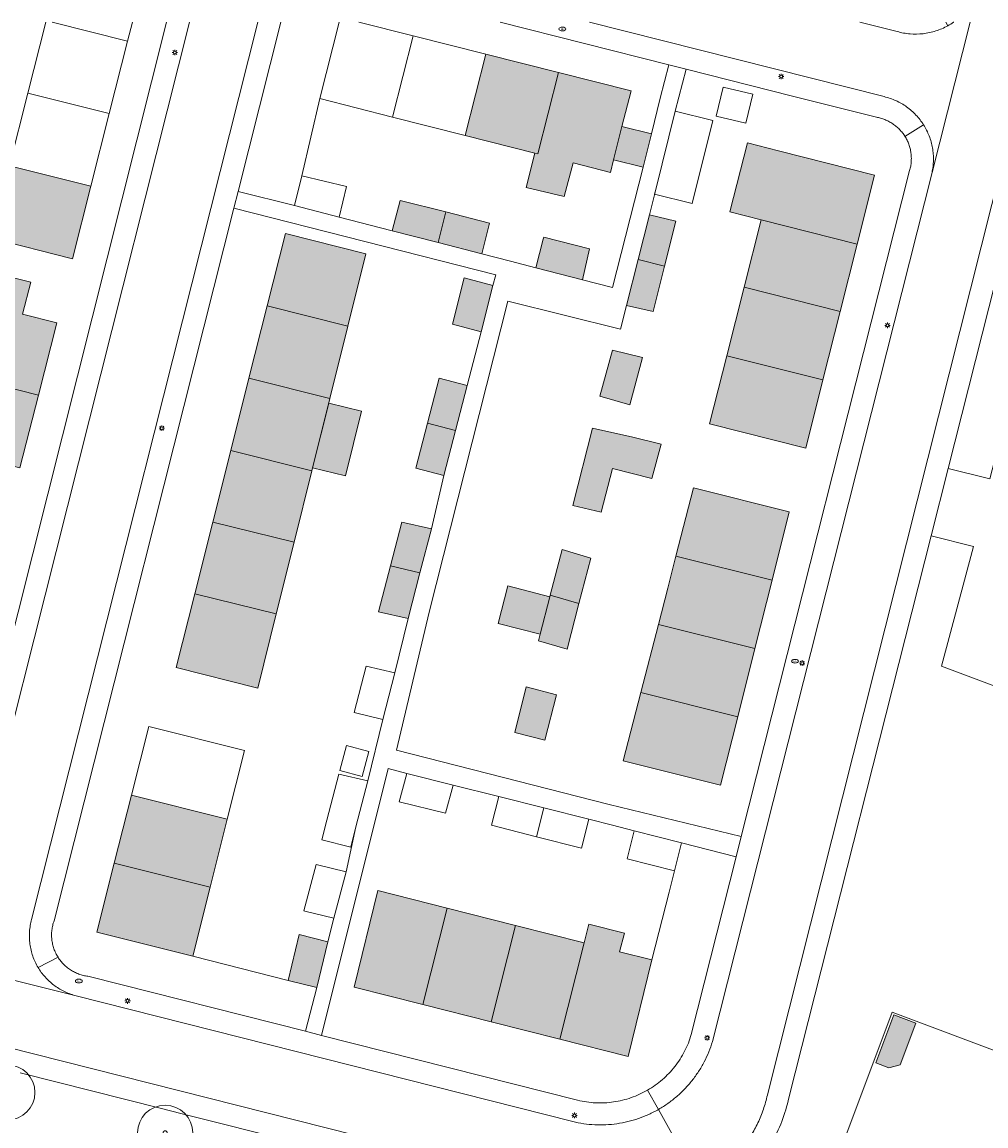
# Model space of a CAD drawing. Header units: metres. Extents: x 187482 to 189800, y 333582 to 335019.
# Tile 140 of 256: x 187863 to 187951, y 334916 to 335017. Entities that reach past the tile are written whole.
import ezdxf
from ezdxf.enums import TextEntityAlignment as Align

# ---------------------------------------------------------------- set-up
doc = ezdxf.new("R2010")
doc.units = ezdxf.units.M
doc.layers.get('0').update_dxf_attribs({"color": 252, "lineweight": 18})
for name, color, linetype, lineweight in [('B-WE-GR-BOOM-S', 252, 'Continuous', 18), ('B-WE-IE-MEUBILAIR-S', 252, 'Continuous', 18), ('B-WE-IE-TERREINAFSCHEIDING_KUNSTMATIG_MUUR-G', 252, 'IE-TERREINAFSCHEIDING_KUNSTMATIG-SO', 18), ('B-WE-OG-BEBOUWING-GV', 252, 'Continuous', 18), ('B-WE-OG-BEBOUWING_LUIFEL-GV', 252, 'Continuous', 18), ('B-WE-OG-TERREIN_ERF-GV', 252, 'Continuous', 18), ('B-WE-VH-GESLOTENVERHARDING_ASFALT-GV', 252, 'Continuous', 18), ('B-WE-VH-OPENVERHARDING_BETONSTRAATSTEEN-GV', 252, 'Continuous', 18), ('B-WE-VH-OPENVERHARDING_TEGEL-GV', 252, 'Continuous', 18)]:
    doc.layers.add(name, color=color, linetype=linetype, lineweight=lineweight)
doc.layers.add('B-WE-OG-BEBOUWING-V', color=7, linetype='Continuous', lineweight=18, true_color=0xf0f0f0)
doc.styles.add('NLCS-ISO', font='NLCS-ISO.ttf')
doc.linetypes.add('IE-TERREINAFSCHEIDING_KUNSTMATIG-SO', pattern='A,4,[82,NLCS.SHX,S=0.75,R=90,X=0,Y=0],4,-2', length=10)

# ---------------------------------------------------------------- blocks, each defined once
blk = doc.blocks.new('SIE-MEUBILAIR_PAAL_LICHTMAST-SO')
for points in [[(-0.62, 0), (-1, 0)], [(-0.71, 0.71), (-0.44, 0.44)], [(0, 1), (0, 0.62)], [(0.44, 0.44), (0.71, 0.71)], [(1, 0), (0.62, 0)], [(-0.71, -0.71), (-0.44, -0.44)], [(0, -0.62), (0, -1)], [(0.44, -0.44), (0.71, -0.71)]]:
    blk.add_lwpolyline(points)
blk.add_circle((0, 0), 0.5)
blk = doc.blocks.new('SIE-MEUBILAIR_PUT_BRANDKRAAN-SO')
blk.add_ellipse((0, 0), major_axis=(1.25, 0), ratio=0.54)
at = {"style": 'NLCS-ISO'}
blk.add_text('bk', height=0.75, dxfattribs=at).set_placement((0.03, 0), align=Align.MIDDLE_CENTER)
blk = doc.blocks.new('SGR-BOOM_GBKN-SO')
at = {"color": 0, "linetype": 'ByBlock', "lineweight": 18}
for radius in [2, 0.15]:
    blk.add_circle((0, 0), radius, dxfattribs=at)

msp = doc.modelspace()

# ---------------------------------------------------------------- hatches: boundary and pattern name
at = {"layer": 'B-WE-OG-BEBOUWING-V'}
h = msp.add_hatch(color=256, dxfattribs=at)
h.dxf.hatch_style = 1
h.paths.add_polyline_path([(187872.817, 335014.829), (187865.997, 335016.548)], flags=17)
h = msp.add_hatch(color=256, dxfattribs=at)
h.dxf.hatch_style = 1
h.paths.add_polyline_path([(187909.697, 335004.663), (187909.969, 335004.594), (187911.836, 335011.99), (187905.254, 335013.651), (187903.39, 335006.268)], flags=16)
h.paths.add_polyline_path([(187920.274, 335006.404), (187917.598, 335007.08), (187916.839, 335004.074), (187919.515, 335003.399)], flags=16)
h.paths.add_polyline_path([(187911.836, 335011.99), (187909.969, 335004.594), (187909.697, 335004.663), (187908.906, 335001.543), (187912.357, 335000.745), (187913.172, 335003.779), (187916.548, 335002.92), (187916.839, 335004.074), (187917.598, 335007.08), (187918.418, 335010.328)], flags=17)
h = msp.add_hatch(color=256, dxfattribs=at)
h.dxf.hatch_style = 1
h.paths.add_polyline_path([(187938.902, 334996.425), (187940.481, 335002.685), (187931.785, 335004.881), (187928.952, 335005.597), (187927.371, 334999.335), (187930.204, 334998.62)], flags=17)
h = msp.add_hatch(color=256, dxfattribs=at)
h.dxf.hatch_style = 1
h.paths.add_polyline_path([(187858.849, 334994.286), (187850.49, 334996.417), (187848.108, 334986.959), (187850.436, 334986.365), (187851.063, 334988.811), (187851.233, 334988.788), (187852.216, 334992.789), (187859, 334991.108), (187857.358, 334984.601), (187864.749, 334982.717), (187866.424, 334989.29), (187863.313, 334990.083), (187864.047, 334992.961)], flags=17)
h.paths.add_polyline_path([(187869.5, 335001.673), (187862.128, 335003.532), (187860.461, 334996.958), (187867.841, 334995.096)], flags=16)
h = msp.add_hatch(color=256, dxfattribs=at)
h.dxf.hatch_style = 1
h.paths.add_polyline_path([(187900.94, 334996.566), (187901.639, 334999.334), (187897.514, 335000.382), (187896.786, 334997.638)], flags=17)
h.paths.add_polyline_path([(187901.639, 334999.334), (187900.94, 334996.566), (187904.901, 334995.543), (187905.544, 334998.093), (187905.589, 334998.33)], flags=16)
h = msp.add_hatch(color=256, dxfattribs=at)
h.dxf.hatch_style = 1
h.paths.add_polyline_path([(187919.05, 334995.017), (187921.451, 334994.409), (187922.479, 334998.509), (187920.075, 334999.067)], flags=17)
h = msp.add_hatch(color=256, dxfattribs=at)
h.dxf.hatch_style = 1
h.paths.add_polyline_path([(187937.363, 334990.321), (187938.902, 334996.425), (187930.204, 334998.62), (187928.663, 334992.516)], flags=17)
h = msp.add_hatch(color=256, dxfattribs=at)
h.dxf.hatch_style = 1
h.paths.add_polyline_path([(187885.46, 334990.817), (187892.762, 334988.98), (187894.39, 334995.54), (187887.109, 334997.372)], flags=17)
h = msp.add_hatch(color=256, dxfattribs=at)
h.dxf.hatch_style = 1
h.paths.add_polyline_path([(187910.463, 334996.866), (187909.809, 334994.276), (187914.017, 334993.19), (187914.647, 334995.997), (187910.526, 334997.061)], flags=17)
h = msp.add_hatch(color=256, dxfattribs=at)
h.dxf.hatch_style = 1
h.paths.add_polyline_path([(187921.451, 334994.409), (187919.05, 334995.017), (187917.999, 334990.866), (187920.421, 334990.304)], flags=17)
h = msp.add_hatch(color=256, dxfattribs=at)
h.dxf.hatch_style = 1
h.paths.add_polyline_path([(187904.833, 334988.482), (187905.894, 334992.682), (187903.301, 334993.372), (187902.241, 334989.172)], flags=17)
h = msp.add_hatch(color=256, dxfattribs=at)
h.dxf.hatch_style = 1
h.paths.add_polyline_path([(187927.096, 334986.311), (187935.799, 334984.117), (187937.363, 334990.321), (187928.663, 334992.516)], flags=17)
h = msp.add_hatch(color=256, dxfattribs=at)
h.dxf.hatch_style = 1
h.paths.add_polyline_path([(187885.46, 334990.817), (187883.811, 334984.263), (187891.134, 334982.421), (187892.762, 334988.98)], flags=17)
h = msp.add_hatch(color=256, dxfattribs=at)
h.dxf.hatch_style = 1
h.paths.add_polyline_path([(187918.301, 334981.856), (187919.459, 334986.145), (187916.725, 334986.825), (187915.597, 334982.647)], flags=17)
h = msp.add_hatch(color=256, dxfattribs=at)
h.dxf.hatch_style = 1
h.paths.add_polyline_path([(187935.799, 334984.117), (187927.096, 334986.311), (187925.534, 334980.124), (187934.238, 334977.928)], flags=17)
h = msp.add_hatch(color=256, dxfattribs=at)
h.dxf.hatch_style = 1
h.paths.add_polyline_path([(187855.699, 334978.025), (187863.074, 334976.145), (187864.749, 334982.717), (187857.358, 334984.601)], flags=17)
h = msp.add_hatch(color=256, dxfattribs=at)
h.dxf.hatch_style = 1
h.paths.add_polyline_path([(187883.811, 334984.263), (187882.162, 334977.709), (187889.505, 334975.861), (187891.134, 334982.421)], flags=17)
h = msp.add_hatch(color=256, dxfattribs=at)
h.dxf.hatch_style = 1
h.paths.add_polyline_path([(187899.981, 334980.186), (187902.52, 334979.536), (187903.572, 334983.617), (187901.033, 334984.267)], flags=17)
h = msp.add_hatch(color=256, dxfattribs=at)
h.dxf.hatch_style = 1
h.paths.add_polyline_path([(187889.578, 334976.156), (187892.557, 334975.417), (187894.012, 334981.277), (187891.034, 334982.017)], flags=17)
h = msp.add_hatch(color=256, dxfattribs=at)
h.dxf.hatch_style = 1
h.paths.add_polyline_path([(187902.52, 334979.536), (187899.981, 334980.186), (187898.929, 334976.104), (187901.468, 334975.454)], flags=17)
h = msp.add_hatch(color=256, dxfattribs=at)
h.dxf.hatch_style = 1
h.paths.add_polyline_path([(187914.925, 334979.743), (187913.159, 334972.728), (187915.708, 334972.133), (187916.749, 334976.094), (187920.307, 334975.169), (187921.143, 334978.294), (187918.578, 334978.931)], flags=17)
h = msp.add_hatch(color=256, dxfattribs=at)
h.dxf.hatch_style = 1
h.paths.add_polyline_path([(187880.531, 334971.221), (187887.902, 334969.403), (187889.505, 334975.861), (187882.162, 334977.709)], flags=17)
h = msp.add_hatch(color=256, dxfattribs=at)
h.dxf.hatch_style = 1
h.paths.add_polyline_path([(187922.482, 334968.14), (187931.191, 334965.954), (187932.745, 334972.146), (187924.07, 334974.323)], flags=17)
h = msp.add_hatch(color=256, dxfattribs=at)
h.dxf.hatch_style = 1
h.paths.add_polyline_path([(187887.902, 334969.403), (187880.531, 334971.221), (187878.897, 334964.728), (187886.289, 334962.904)], flags=17)
h.paths.add_polyline_path([(187886.289, 334962.904), (187878.897, 334964.728), (187877.216, 334958.047), (187884.621, 334956.184)], flags=16)
h = msp.add_hatch(color=256, dxfattribs=at)
h.dxf.hatch_style = 1
h.paths.add_polyline_path([(187900.337, 334970.606), (187897.658, 334971.221), (187896.629, 334967.275), (187899.298, 334966.624)], flags=17)
h = msp.add_hatch(color=256, dxfattribs=at)
h.dxf.hatch_style = 1
h.paths.add_polyline_path([(187911.103, 334964.608), (187913.704, 334963.838), (187914.772, 334967.971), (187912.171, 334968.741)], flags=17)
h = msp.add_hatch(color=256, dxfattribs=at)
h.dxf.hatch_style = 1
h.paths.add_polyline_path([(187931.191, 334965.954), (187922.482, 334968.14), (187921.736, 334965.233), (187920.894, 334961.956), (187929.638, 334959.763)], flags=17)
h.paths.add_polyline_path([(187929.638, 334959.763), (187920.894, 334961.956), (187919.307, 334955.774), (187928.084, 334953.571)], flags=16)
h = msp.add_hatch(color=256, dxfattribs=at)
h.dxf.hatch_style = 1
h.paths.add_polyline_path([(187896.629, 334967.275), (187895.541, 334963.105), (187898.22, 334962.49), (187899.298, 334966.624)], flags=17)
h = msp.add_hatch(color=256, dxfattribs=at)
h.dxf.hatch_style = 1
h.paths.add_polyline_path([(187910.186, 334961.058), (187911.063, 334964.453), (187907.265, 334965.435), (187906.388, 334962.04)], flags=16)
h.paths.add_polyline_path([(187913.704, 334963.838), (187911.103, 334964.608), (187911.063, 334964.453), (187910.186, 334961.058), (187910.035, 334960.474), (187912.636, 334959.704)], flags=17)
h = msp.add_hatch(color=256, dxfattribs=at)
h.dxf.hatch_style = 1
h.paths.add_polyline_path([(187929.638, 334959.763), (187920.894, 334961.956), (187919.307, 334955.774), (187928.084, 334953.571)], flags=16)
h.paths.add_polyline_path([(187928.084, 334953.571), (187919.307, 334955.774), (187917.719, 334949.591), (187926.531, 334947.38)], flags=17)
h = msp.add_hatch(color=256, dxfattribs=at)
h.dxf.hatch_style = 1
h.paths.add_polyline_path([(187908.931, 334956.282), (187907.883, 334952.168), (187910.615, 334951.452), (187911.663, 334955.566)], flags=17)
h = msp.add_hatch(color=256, dxfattribs=at)
h.dxf.hatch_style = 1
h.paths.add_polyline_path([(187873.167, 334946.488), (187871.612, 334940.322), (187880.299, 334938.132), (187881.848, 334944.299)], flags=16)
h.paths.add_polyline_path([(187871.612, 334940.322), (187870.034, 334934.065), (187878.727, 334931.881), (187880.299, 334938.132)], flags=17)
h = msp.add_hatch(color=256, dxfattribs=at)
h.dxf.hatch_style = 1
h.paths.add_polyline_path([(187889.957, 334929.05), (187890.947, 334933.187), (187888.351, 334933.833), (187887.355, 334929.673)], flags=16)
h.paths.add_polyline_path([(187799.368, 334911.208), (187799.903, 334913.383), (187792.133, 334915.295), (187791.598, 334913.119)], flags=16)
h.paths.add_polyline_path([(187864.233, 334913.383), (187864.354, 334914.808), (187863.094, 334914.915), (187861.797, 334915.025), (187860.059, 334915.172), (187858.731, 334915.284), (187857.018, 334915.429), (187855.698, 334915.541), (187851.678, 334915.882), (187852.125, 334917.558), (187852.967, 334917.353), (187853.039, 334917.637), (187820.283, 334925.885), (187820.284, 334925.359), (187820.295, 334919.902), (187821.745, 334919.599), (187821.429, 334918.383), (187824.783, 334917.577), (187824.207, 334915.291), (187837.468, 334911.992), (187840.438, 334911.012), (187843.72, 334909.606), (187846.395, 334908.003), (187846.149, 334907.053), (187846.397, 334906.977), (187846.612, 334907.846), (187849.415, 334907.145), (187847.802, 334900.919), (187808.291, 334904.252), (187814.059, 334926.958), (187814.176, 334927.42), (187804.886, 334929.779), (187803.825, 334930.048), (187783.7, 334935.159), (187781.218, 334925.387), (187779.533, 334918.75), (187800.057, 334913.538), (187795.439, 334894.928), (187795.063, 334893.413), (187795.347, 334893.333), (187795.926, 334895.665), (187803.831, 334893.689), (187803.825, 334893.375), (187804.073, 334893.313), (187804.127, 334893.48), (187808.02, 334892.519), (187808.49, 334894.366), (187809.037, 334894.216), (187809.106, 334894.491), (187820.931, 334891.449), (187820.879, 334891.229), (187821.284, 334891.132), (187821.69, 334893.397), (187829.678, 334891.49), (187829.594, 334891.202), (187829.863, 334891.139), (187830.385, 334893.187), (187834.865, 334892.036), (187834.927, 334892.307), (187846.713, 334889.266), (187846.696, 334889.106), (187846.956, 334889.028), (187847.48, 334891.17), (187855.509, 334889.338), (187855.364, 334889.037), (187855.689, 334888.943), (187856.178, 334890.959), (187858.583, 334890.393), (187856.529, 334881.716), (187852.923, 334882.57), (187852.992, 334882.677), (187845.531, 334884.566), (187843.655, 334877.108), (187843.941, 334877.016), (187844.015, 334877.224), (187850.691, 334875.536), (187850.273, 334873.731), (187850.58, 334873.642), (187850.638, 334873.849), (187864.524, 334870.323), (187864.466, 334870.138), (187864.799, 334870.087), (187864.835, 334870.392), (187867.758, 334869.665), (187867.65, 334869.333), (187867.973, 334869.262), (187868.043, 334869.454), (187874.846, 334867.75), (187874.772, 334867.566), (187875.126, 334867.447), (187875.538, 334869.159), (187882.374, 334867.571), (187882.247, 334867.338), (187882.594, 334867.265), (187884.412, 334874.723), (187881.793, 334875.38), (187881, 334875.579), (187882.082, 334879.892), (187878.375, 334880.822), (187877.294, 334876.508), (187858.285, 334881.276), (187860.461, 334889.888), (187860.611, 334890.49), (187876.811, 334886.444), (187877.111, 334887.645), (187885.007, 334885.884), (187885.299, 334885.813), (187888.476, 334885.041), (187888.087, 334881.301), (187897.506, 334880.322), (187900.125, 334905.519), (187900.205, 334906.293), (187899.936, 334906.327), (187899.867, 334905.76), (187891.842, 334906.594), (187891.443, 334906.635), (187887.732, 334907.021), (187887.909, 334908.78), (187887.635, 334908.766), (187887.598, 334908.385), (187886.539, 334897.517), (187869.097, 334899.042), (187870.158, 334911.117), (187864.087, 334911.651)], flags=17)
h.paths.add_polyline_path([(187899.55, 334927.515), (187901.762, 334936.247), (187895.498, 334937.834), (187893.347, 334929.087)], flags=16)
h.paths.add_polyline_path([(187899.55, 334927.515), (187905.753, 334925.943), (187907.965, 334934.675), (187901.762, 334936.247)], flags=16)
h = msp.add_hatch(color=256, dxfattribs=at)
h.dxf.hatch_style = 1
h.paths.add_polyline_path([(187911.956, 334924.372), (187918.159, 334922.8), (187920.31, 334931.547), (187917.386, 334932.288), (187917.811, 334933.965), (187914.593, 334934.78), (187914.168, 334933.103)], flags=17)
h.paths.add_polyline_path([(187905.753, 334925.943), (187911.956, 334924.372), (187914.168, 334933.103), (187907.965, 334934.675)], flags=16)
h = msp.add_hatch(color=256, dxfattribs=at)
h.dxf.hatch_style = 1
h.paths.add_polyline_path([(187940.585, 334922.206), (187941.77, 334921.76), (187942.783, 334922.019), (187944.215, 334925.819), (187942.229, 334926.567)], flags=17)

# ---------------------------------------------------------------- linework, layer by layer
at = {"layer": 'B-WE-IE-TERREINAFSCHEIDING_KUNSTMATIG_MUUR-G', "ltscale": 0.2, "flags": 128}
for points in [[(187890.219, 335009.619), (187888.592, 335002.605)], [(187921.861, 334937.683), (187922.346, 334939.603)], [(187921.861, 334937.683), (187920.31, 334931.547)], [(187887.355, 334929.673), (187878.727, 334931.881)]]:
    msp.add_lwpolyline(points, dxfattribs=at)
at = {"layer": 'B-WE-OG-BEBOUWING-GV', "flags": 128}
for points in [[(187865.428, 335016.548), (187863.795, 335010.108), (187871.159, 335008.251), (187872.817, 335014.829)], [(187865.997, 335016.548), (187872.817, 335014.829)], [(187891.983, 335016.548), (187890.219, 335009.619), (187896.812, 335007.942), (187898.672, 335015.313)]]:
    msp.add_lwpolyline(points, dxfattribs=at)
at = {"layer": 'B-WE-OG-BEBOUWING-GV'}
for points in [[(187872.817, 335014.829), (187865.997, 335016.548)], [(187872.817, 335014.829), (187873.251, 335016.548)], [(187898.672, 335015.313), (187893.778, 335016.548)]]:
    msp.add_lwpolyline(points, dxfattribs=at)
at = {"layer": 'B-WE-OG-BEBOUWING-GV', "flags": 128}
for points in [[(187903.39, 335006.268), (187905.254, 335013.651), (187898.672, 335015.313), (187896.812, 335007.942)], [(187909.697, 335004.663), (187909.969, 335004.594), (187911.836, 335011.99), (187905.254, 335013.651), (187903.39, 335006.268)], [(187911.836, 335011.99), (187909.969, 335004.594), (187909.697, 335004.663), (187908.906, 335001.543), (187912.357, 335000.745), (187913.172, 335003.779), (187916.548, 335002.92), (187916.839, 335004.074), (187917.598, 335007.08), (187918.418, 335010.328)], [(187862.128, 335003.532), (187869.5, 335001.673), (187871.159, 335008.251), (187863.795, 335010.108)], [(187926.128, 335008.011), (187928.827, 335007.372), (187929.451, 335010.007), (187926.752, 335010.646)], [(187922.421, 335008.475), (187920.662, 335001.385), (187920.557, 335000.962), (187923.965, 335000.117), (187925.829, 335007.63)], [(187920.274, 335006.404), (187917.598, 335007.08), (187916.839, 335004.074), (187919.515, 335003.399)], [(187938.902, 334996.425), (187940.481, 335002.685), (187931.785, 335004.881), (187928.952, 335005.597), (187927.371, 334999.335), (187930.204, 334998.62)], [(187869.5, 335001.673), (187862.128, 335003.532), (187860.461, 334996.958), (187867.841, 334995.096)], [(187891.972, 334998.867), (187892.649, 335001.643), (187888.592, 335002.605), (187887.935, 334999.909)], [(187900.94, 334996.566), (187901.639, 334999.334), (187897.514, 335000.382), (187896.786, 334997.638)], [(187901.639, 334999.334), (187900.94, 334996.566), (187904.901, 334995.543), (187905.544, 334998.093), (187905.589, 334998.33)], [(187919.05, 334995.017), (187921.451, 334994.409), (187922.479, 334998.509), (187920.075, 334999.067)], [(187937.363, 334990.321), (187938.902, 334996.425), (187930.204, 334998.62), (187928.663, 334992.516)], [(187885.46, 334990.817), (187892.762, 334988.98), (187894.39, 334995.54), (187887.109, 334997.372)], [(187910.463, 334996.866), (187909.809, 334994.276), (187914.017, 334993.19), (187914.647, 334995.997), (187910.526, 334997.061)], [(187858.849, 334994.286), (187850.49, 334996.417), (187848.108, 334986.959), (187850.436, 334986.365), (187851.063, 334988.811), (187851.233, 334988.788), (187852.216, 334992.789), (187859, 334991.108), (187857.358, 334984.601), (187864.749, 334982.717), (187866.424, 334989.29), (187863.313, 334990.083), (187864.047, 334992.961)], [(187921.451, 334994.409), (187919.05, 334995.017), (187917.999, 334990.866), (187920.421, 334990.304)], [(187904.833, 334988.482), (187905.894, 334992.682), (187903.301, 334993.372), (187902.241, 334989.172)], [(187927.096, 334986.311), (187935.799, 334984.117), (187937.363, 334990.321), (187928.663, 334992.516)], [(187885.46, 334990.817), (187883.811, 334984.263), (187891.134, 334982.421), (187892.762, 334988.98)], [(187918.301, 334981.856), (187919.459, 334986.145), (187916.725, 334986.825), (187915.597, 334982.647)], [(187935.799, 334984.117), (187927.096, 334986.311), (187925.534, 334980.124), (187934.238, 334977.928)], [(187855.699, 334978.025), (187863.074, 334976.145), (187864.749, 334982.717), (187857.358, 334984.601)], [(187883.811, 334984.263), (187882.162, 334977.709), (187889.505, 334975.861), (187891.134, 334982.421)], [(187899.981, 334980.186), (187902.52, 334979.536), (187903.572, 334983.617), (187901.033, 334984.267)], [(187902.52, 334979.536), (187899.981, 334980.186), (187898.929, 334976.104), (187901.468, 334975.454)], [(187914.925, 334979.743), (187913.159, 334972.728), (187915.708, 334972.133), (187916.749, 334976.094), (187920.307, 334975.169), (187921.143, 334978.294), (187918.578, 334978.931)], [(187880.531, 334971.221), (187887.902, 334969.403), (187889.505, 334975.861), (187882.162, 334977.709)], [(187922.482, 334968.14), (187931.191, 334965.954), (187932.745, 334972.146), (187924.07, 334974.323)], [(187887.902, 334969.403), (187880.531, 334971.221), (187878.897, 334964.728), (187886.289, 334962.904)], [(187900.337, 334970.606), (187897.658, 334971.221), (187896.629, 334967.275), (187899.298, 334966.624)], [(187911.103, 334964.608), (187913.704, 334963.838), (187914.772, 334967.971), (187912.171, 334968.741)], [(187931.191, 334965.954), (187922.482, 334968.14), (187921.736, 334965.233), (187920.894, 334961.956), (187929.638, 334959.763)], [(187896.629, 334967.275), (187895.541, 334963.105), (187898.22, 334962.49), (187899.298, 334966.624)], [(187910.186, 334961.058), (187911.063, 334964.453), (187907.265, 334965.435), (187906.388, 334962.04)], [(187886.289, 334962.904), (187878.897, 334964.728), (187877.216, 334958.047), (187884.621, 334956.184)], [(187913.704, 334963.838), (187911.103, 334964.608), (187911.063, 334964.453), (187910.186, 334961.058), (187910.035, 334960.474), (187912.636, 334959.704)], [(187929.638, 334959.763), (187920.894, 334961.956), (187919.307, 334955.774), (187928.084, 334953.571)], [(187897.023, 334957.55), (187894.421, 334958.18), (187893.339, 334953.959), (187895.942, 334953.329)], [(187908.931, 334956.282), (187907.883, 334952.168), (187910.615, 334951.452), (187911.663, 334955.566)], [(187928.084, 334953.571), (187919.307, 334955.774), (187917.719, 334949.591), (187926.531, 334947.38)], [(187881.848, 334944.299), (187883.409, 334950.511), (187874.733, 334952.7), (187873.167, 334946.488)], [(187894.667, 334950.44), (187892.654, 334950.981), (187892.053, 334948.717), (187894.066, 334948.176)], [(187893.506, 334943.596), (187894.591, 334947.788), (187891.945, 334948.394), (187890.859, 334944.201), (187890.401, 334942.433), (187893.029, 334941.753)], [(187898.122, 334948.452), (187897.409, 334945.874), (187901.605, 334944.832), (187902.312, 334947.393)], [(187873.167, 334946.488), (187871.612, 334940.322), (187880.299, 334938.132), (187881.848, 334944.299)], [(187909.85, 334942.713), (187910.519, 334945.319), (187906.448, 334946.348), (187905.783, 334943.761)], [(187910.519, 334945.319), (187909.85, 334942.713), (187913.916, 334941.664), (187914.591, 334944.29)], [(187923.001, 334942.143), (187918.713, 334943.238), (187918.06, 334940.709), (187922.346, 334939.603)], [(187871.612, 334940.322), (187870.034, 334934.065), (187878.727, 334931.881), (187880.299, 334938.132)], [(187891.487, 334935.341), (187892.607, 334939.527), (187889.894, 334940.181), (187888.773, 334935.996), (187888.886, 334935.969)], [(187899.55, 334927.515), (187901.762, 334936.247), (187895.498, 334937.834), (187893.347, 334929.087)], [(187899.55, 334927.515), (187905.753, 334925.943), (187907.965, 334934.675), (187901.762, 334936.247)], [(187911.956, 334924.372), (187918.159, 334922.8), (187920.31, 334931.547), (187917.386, 334932.288), (187917.811, 334933.965), (187914.593, 334934.78), (187914.168, 334933.103)], [(187889.957, 334929.05), (187890.947, 334933.187), (187888.351, 334933.833), (187887.355, 334929.673)], [(187905.753, 334925.943), (187911.956, 334924.372), (187914.168, 334933.103), (187907.965, 334934.675)], [(187940.585, 334922.206), (187941.77, 334921.76), (187942.783, 334922.019), (187944.215, 334925.819), (187942.229, 334926.567)]]:
    msp.add_lwpolyline(points, close=True, dxfattribs=at)
at = {"layer": 'B-WE-OG-BEBOUWING_LUIFEL-GV', "flags": 128}
msp.add_lwpolyline([(187889.578, 334976.156), (187892.557, 334975.417), (187894.012, 334981.277), (187891.034, 334982.017)], close=True, dxfattribs=at)
at = {"layer": 'B-WE-OG-TERREIN_ERF-GV'}
for points in [[(187869.5, 335001.673), (187867.841, 334995.096), (187860.461, 334996.958), (187862.128, 335003.532), (187863.795, 335010.108), (187865.428, 335016.548)], [(187886.69, 335016.548), (187882.822, 335001.204), (187887.935, 334999.909), (187888.592, 335002.605), (187892.649, 335001.643), (187891.972, 334998.867), (187896.786, 334997.638), (187897.514, 335000.382), (187901.639, 334999.334), (187905.589, 334998.33), (187905.544, 334998.093), (187904.901, 334995.543), (187907.514, 334994.868), (187909.809, 334994.276), (187910.463, 334996.866), (187910.526, 334997.061), (187914.647, 334995.997), (187914.017, 334993.19), (187916.738, 334992.487), (187919.515, 335003.399), (187916.839, 335004.074), (187916.548, 335002.92), (187913.172, 335003.779), (187912.357, 335000.745), (187908.906, 335001.543), (187909.697, 335004.663), (187903.39, 335006.268), (187896.812, 335007.942), (187890.219, 335009.619), (187891.983, 335016.548)]]:
    msp.add_lwpolyline(points, dxfattribs=at)
at = {"layer": 'B-WE-OG-TERREIN_ERF-GV', "flags": 128}
for points in [[(187861.535, 334957.649), (187876.358, 335016.548)], [(187873.251, 335016.548), (187872.817, 335014.829), (187871.159, 335008.251), (187869.5, 335001.673)], [(187893.778, 335016.548), (187898.672, 335015.313), (187905.254, 335013.651), (187911.836, 335011.99), (187918.418, 335010.328), (187917.598, 335007.08), (187920.274, 335006.404), (187921.065, 335009.66), (187921.827, 335012.684), (187906.556, 335016.548)], [(187940.635, 335007.923), (187933.039, 335009.845), (187923.421, 335012.279), (187922.421, 335008.475), (187925.829, 335007.63), (187923.965, 335000.117), (187920.557, 335000.962), (187920.662, 335001.385), (187920.075, 334999.067), (187922.479, 334998.509), (187921.451, 334994.409), (187920.421, 334990.304), (187917.999, 334990.866), (187917.452, 334988.707), (187907.271, 334991.262), (187900.127, 334963.052), (187897.172, 334950.545), (187916.429, 334945.624), (187928.406, 334942.729), (187943.652, 335003.099)], [(187900.337, 334970.606), (187901.468, 334975.454), (187898.929, 334976.104), (187899.981, 334980.186), (187901.033, 334984.267), (187903.572, 334983.617), (187904.833, 334988.482), (187902.241, 334989.172), (187903.301, 334993.372), (187905.894, 334992.682), (187906.177, 334993.63), (187882.439, 334999.683), (187866.159, 334935.085)], [(187858.849, 334994.286), (187864.047, 334992.961), (187863.313, 334990.083), (187866.424, 334989.29), (187864.749, 334982.717), (187863.074, 334976.145)], [(187869.335, 334930.046), (187888.919, 334925.078), (187889.957, 334929.05), (187887.355, 334929.673), (187888.351, 334933.833), (187890.947, 334933.187), (187891.487, 334935.341), (187888.886, 334935.969), (187888.773, 334935.996), (187889.894, 334940.181), (187892.607, 334939.527), (187893.506, 334943.596), (187893.029, 334941.753), (187890.401, 334942.433), (187890.859, 334944.201), (187891.945, 334948.394), (187894.591, 334947.788), (187895.942, 334953.329), (187893.339, 334953.959), (187894.421, 334958.18), (187897.023, 334957.55), (187898.22, 334962.49), (187895.541, 334963.105), (187896.629, 334967.275), (187897.658, 334971.221), (187900.337, 334970.606)], [(187997.417, 334957.479), (187991.51, 334941.943), (187989.245, 334942.779), (187989.468, 334943.195), (187991.221, 334942.54), (187995.568, 334954.6), (187995.048, 334954.69), (187990.784, 334943.373), (187964.411, 334953.191), (187966.522, 334958.758), (187962.419, 334960.187), (187959.827, 334953.19), (187946.539, 334958.177), (187949.446, 334969.005), (187945.596, 334969.979), (187932.71, 334919.049)], [(187923.874, 334924.783), (187927.94, 334940.882), (187923.001, 334942.143), (187922.346, 334939.603), (187918.06, 334940.709), (187918.713, 334943.238), (187916.739, 334943.742), (187914.591, 334944.29), (187913.916, 334941.664), (187909.85, 334942.713), (187905.783, 334943.761), (187906.448, 334946.348), (187902.312, 334947.393), (187901.605, 334944.832), (187897.409, 334945.874), (187898.122, 334948.452), (187896.427, 334948.88), (187890.385, 334924.706), (187913.578, 334918.823)], [(187936.772, 334912.706), (187942.082, 334926.797), (187976.338, 334913.928)], [(187840.031, 334870.752), (187873.728, 334861.464), (187892.387, 334856.759), (187896.69, 334855.754), (187897.02, 334855.814), (187899.6, 334856.416), (187899.924, 334856.504), (187905.895, 334859.91), (187908.054, 334879.08), (187910.133, 334900.936), (187905.849, 334904.85), (187905.122, 334904.935), (187906.153, 334910.422), (187900.633, 334911.818), (187892.72, 334913.82), (187888.114, 334914.985), (187877.653, 334917.631), (187875.881, 334918.079), (187863.075, 334921.314)]]:
    msp.add_lwpolyline(points, dxfattribs=at)
for points in [[(187926.128, 335008.011), (187926.752, 335010.646), (187929.451, 335010.007), (187928.827, 335007.372)], [(187938.902, 334996.425), (187937.363, 334990.321), (187935.799, 334984.117), (187934.238, 334977.928), (187925.534, 334980.124), (187927.096, 334986.311), (187928.663, 334992.516), (187930.204, 334998.62), (187927.371, 334999.335), (187928.952, 335005.597), (187931.785, 335004.881), (187940.481, 335002.685)], [(187957.012, 334998.747), (187957.119, 334999.371), (187953.294, 335000.429), (187947.142, 334976.09), (187950.91, 334975.159)], [(187885.46, 334990.817), (187887.109, 334997.372), (187894.39, 334995.54), (187892.762, 334988.98), (187891.134, 334982.421), (187889.505, 334975.861), (187887.902, 334969.403), (187886.289, 334962.904), (187884.621, 334956.184), (187877.216, 334958.047), (187878.897, 334964.728), (187880.531, 334971.221), (187882.162, 334977.709), (187883.811, 334984.263)], [(187915.597, 334982.647), (187916.725, 334986.825), (187919.459, 334986.145), (187918.301, 334981.856)], [(187918.578, 334978.931), (187921.143, 334978.294), (187920.307, 334975.169), (187916.749, 334976.094), (187915.708, 334972.133), (187913.159, 334972.728), (187914.925, 334979.743)], [(187928.084, 334953.571), (187926.531, 334947.38), (187917.719, 334949.591), (187919.307, 334955.774), (187920.894, 334961.956), (187921.736, 334965.233), (187922.482, 334968.14), (187924.07, 334974.323), (187932.745, 334972.146), (187931.191, 334965.954), (187929.638, 334959.763)], [(187911.103, 334964.608), (187912.171, 334968.741), (187914.772, 334967.971), (187913.704, 334963.838), (187912.636, 334959.704), (187910.035, 334960.474), (187910.186, 334961.058), (187906.388, 334962.04), (187907.265, 334965.435), (187911.063, 334964.453)], [(187910.615, 334951.452), (187907.883, 334952.168), (187908.931, 334956.282), (187911.663, 334955.566)], [(187881.848, 334944.299), (187880.299, 334938.132), (187878.727, 334931.881), (187870.034, 334934.065), (187871.612, 334940.322), (187873.167, 334946.488), (187874.733, 334952.7), (187883.409, 334950.511)], [(187892.053, 334948.717), (187892.654, 334950.981), (187894.667, 334950.44), (187894.066, 334948.176)], [(187899.55, 334927.515), (187893.347, 334929.087), (187895.498, 334937.834), (187901.762, 334936.247), (187907.965, 334934.675), (187914.168, 334933.103), (187914.593, 334934.78), (187917.811, 334933.965), (187917.386, 334932.288), (187920.31, 334931.547), (187918.159, 334922.8), (187911.956, 334924.372), (187905.753, 334925.943)], [(187983.559, 334901.214), (187984.493, 334900.198), (187985.035, 334899.608), (187986.642, 334903.934), (187983.883, 334906.923), (187980.166, 334910.95), (187980.667, 334912.32), (187976.338, 334913.928), (187942.082, 334926.797), (187936.772, 334912.706), (187948.803, 334900.967), (187950.957, 334903.04), (187955.251, 334907.414), (187957.876, 334914.257), (187976.788, 334907.254), (187974.501, 334900.898), (187974.03, 334901.067), (187972.912, 334898.05), (187974.751, 334896.131), (187978.632, 334906.577), (187982.34, 334902.541)], [(187940.585, 334922.206), (187942.229, 334926.567), (187944.215, 334925.819), (187942.783, 334922.019), (187941.77, 334921.76)]]:
    msp.add_lwpolyline(points, close=True, dxfattribs=at)
at = {"layer": 'B-WE-OG-TERREIN_ERF-GV'}
for points in [[(187941.026, 335007.835, 0.0259861), (187940.635, 335007.923)], [(187941.407, 335007.706, 0.0235844), (187941.026, 335007.835)], [(187941.771, 335007.538, 0.0268293), (187941.407, 335007.706)], [(187942.116, 335007.333, 0.0256442), (187941.771, 335007.538)], [(187942.437, 335007.092, 0.0254096), (187942.116, 335007.333)], [(187942.731, 335006.819, 0.0229615), (187942.437, 335007.092)], [(187942.995, 335006.517, 0.0248602), (187942.731, 335006.819)], [(187943.225, 335006.188, 0.0234702), (187942.995, 335006.517)], [(187943.42, 335005.837, 0.025641), (187943.225, 335006.188)], [(187943.576, 335005.467, 0.0268178), (187943.42, 335005.837)], [(187943.693, 335005.083, 0.0291167), (187943.576, 335005.467)], [(187943.769, 335004.689, 0.0254143), (187943.693, 335005.083)], [(187943.744, 335003.49, 0.0278253), (187943.795, 335003.888)], [(187943.803, 335004.289, 0.0252428), (187943.769, 335004.689)], [(187943.795, 335003.888, 0.0249776), (187943.803, 335004.289)], [(187943.652, 335003.099, 0.0259445), (187943.744, 335003.49)], [(187866.159, 334935.085, 0.0288241), (187866.037, 334934.674)], [(187865.962, 334934.252, 0.0305473), (187865.935, 334933.824)], [(187865.935, 334933.824, 0.0279636), (187865.957, 334933.396)], [(187866.037, 334934.674, 0.030679), (187865.962, 334934.252)], [(187865.957, 334933.396, 0.0302769), (187866.028, 334932.973)], [(187866.028, 334932.973, 0.0282034), (187866.146, 334932.561)], [(187866.146, 334932.561, 0.0273087), (187866.309, 334932.165)], [(187866.309, 334932.165, 0.0260484), (187866.517, 334931.79)], [(187866.517, 334931.79, 0.0303697), (187866.766, 334931.441)], [(187866.766, 334931.441, 0.0248097), (187867.052, 334931.122)], [(187867.052, 334931.122, 0.0248017), (187867.373, 334930.838)], [(187867.373, 334930.838, 0.0297583), (187867.725, 334930.592)], [(187867.725, 334930.592, 0.0272362), (187868.101, 334930.388)], [(187868.101, 334930.388, 0.0272454), (187868.499, 334930.227)], [(187868.499, 334930.227, 0.0301042), (187868.912, 334930.113)], [(187868.912, 334930.113, 0.0310767), (187869.335, 334930.046)], [(187923.607, 334924.007, 0.0242715), (187923.874, 334924.783)], [(187923.267, 334923.26, 0.0234944), (187923.607, 334924.007)], [(187922.858, 334922.549, 0.0234363), (187923.267, 334923.26)], [(187921.847, 334921.259, 0.0251198), (187922.383, 334921.88)], [(187922.383, 334921.88, 0.0246559), (187922.858, 334922.549)], [(187921.254, 334920.692, 0.0224025), (187921.847, 334921.259)], [(187919.92, 334919.74, 0.0229934), (187920.61, 334920.184)], [(187920.61, 334920.184, 0.0224614), (187921.254, 334920.692)], [(187913.578, 334918.823, 0.0236529), (187914.384, 334918.668)], [(187916.837, 334918.67, 0.0248438), (187917.643, 334918.826)], [(187917.643, 334918.826, 0.0251043), (187918.43, 334919.058)], [(187918.43, 334919.058, 0.0246881), (187919.191, 334919.363)], [(187919.191, 334919.363, 0.0234363), (187919.92, 334919.74)], [(187932.71, 334919.049, -0.0392837), (187932.076, 334916.91)], [(187914.384, 334918.668, 0.0233081), (187915.2, 334918.591)], [(187915.2, 334918.591, 0.0243606), (187916.021, 334918.591)], [(187916.021, 334918.591, 0.0233032), (187916.837, 334918.67)], [(187932.076, 334916.91, -0.0387084), (187931.12, 334914.895)]]:
    msp.add_lwpolyline(points, format="xyb", dxfattribs=at)
at = {"layer": 'B-WE-VH-GESLOTENVERHARDING_ASFALT-GV', "flags": 128}
for points in [[(187878.422, 335016.548), (187858.303, 334936.643)], [(187864.127, 334935.216), (187884.622, 335016.548)], [(187914.656, 335016.548), (187941.341, 335009.79)], [(187949.147, 335016.548), (187945.677, 335002.902), (187925.789, 334924.156)], [(187930.805, 334919.441), (187951.093, 335000), (187955.291, 335016.548)], [(187945.677, 335002.902), (187949.147, 335016.548)], [(187913.141, 334916.891), (187868.05, 334928.326), (187851.847, 334932.377), (187831.466, 334937.515), (187829.993, 334931.704), (187914.439, 334910.347)], [(187851.847, 334932.377), (187868.05, 334928.326)], [(187924.685, 334911.182), (187920.915, 334917.999)], [(187920.915, 334917.999), (187924.685, 334911.182)]]:
    msp.add_lwpolyline(points, dxfattribs=at)
at = {"layer": 'B-WE-VH-GESLOTENVERHARDING_ASFALT-GV'}
msp.add_lwpolyline([(187942.521, 335015.694), (187939.147, 335016.548)], dxfattribs=at)
for points in [[(187947.113, 335016.212, -0.0495612), (187946.026, 335015.742)], [(187947.616, 335016.525, -0.026657), (187947.113, 335016.212)], [(187947.649, 335016.548, -0.0017916), (187947.616, 335016.525)], [(187943.685, 335015.478, -0.0497106), (187942.521, 335015.694)], [(187944.869, 335015.494, -0.0489776), (187943.685, 335015.478)], [(187946.026, 335015.742, -0.0485776), (187944.869, 335015.494)], [(187941.341, 335009.79, -0.0236473), (187941.882, 335009.633)], [(187941.882, 335009.633, -0.0230939), (187942.405, 335009.425)], [(187942.405, 335009.425, -0.0246186), (187942.906, 335009.167)], [(187942.906, 335009.167, -0.0246341), (187943.379, 335008.861)], [(187943.379, 335008.861, -0.0241326), (187943.821, 335008.512)], [(187943.821, 335008.512, -0.0226061), (187944.226, 335008.121)], [(187944.226, 335008.121, -0.0227281), (187944.592, 335007.693)], [(187944.592, 335007.693, -0.0241241), (187944.915, 335007.231)], [(187944.915, 335007.231, -0.0230956), (187945.192, 335006.74)], [(187945.192, 335006.74, -0.0261529), (187945.419, 335006.225)], [(187945.419, 335006.225, -0.0241718), (187945.596, 335005.691)], [(187945.596, 335005.691, -0.0232614), (187945.721, 335005.141)], [(187945.721, 335005.141, -0.0253198), (187945.791, 335004.582)], [(187945.808, 335004.02, -0.0232667), (187945.769, 335003.458)], [(187945.791, 335004.582, -0.0231105), (187945.808, 335004.02)], [(187945.769, 335003.458, -0.0250882), (187945.677, 335002.902)], [(187864.004, 334934.666, -0.0240596), (187864.127, 334935.216)], [(187863.927, 334933.543, -0.0248149), (187863.937, 334934.107)], [(187863.937, 334934.107, -0.026665), (187864.004, 334934.666)], [(187863.973, 334932.981, -0.0247454), (187863.927, 334933.543)], [(187864.076, 334932.427, -0.02682), (187863.973, 334932.981)], [(187864.234, 334931.886, -0.0253365), (187864.076, 334932.427)], [(187864.445, 334931.364, -0.0240691), (187864.234, 334931.886)], [(187864.708, 334930.866, -0.0222465), (187864.445, 334931.364)], [(187865.006, 334930.417, -0.0226442), (187864.708, 334930.866)], [(187865.345, 334929.998, -0.02637), (187865.006, 334930.417)], [(187865.723, 334929.614, -0.0262451), (187865.345, 334929.998)], [(187866.136, 334929.268, -0.0249548), (187865.723, 334929.614)], [(187866.578, 334928.965, -0.0232614), (187866.136, 334929.268)], [(187867.048, 334928.705, -0.0249567), (187866.578, 334928.965)], [(187867.54, 334928.491, -0.0249705), (187867.048, 334928.705)], [(187868.05, 334928.326, -0.025372), (187867.54, 334928.491)], [(187925.789, 334924.156, -0.0238836), (187925.456, 334923.207)], [(187925.456, 334923.207, -0.0249617), (187925.035, 334922.295)], [(187925.035, 334922.295, -0.0245638), (187924.53, 334921.426)], [(187924.53, 334921.426, -0.0220836), (187923.944, 334920.609)], [(187923.283, 334919.851, -0.0239265), (187922.554, 334919.16)], [(187923.944, 334920.609, -0.0231956), (187923.283, 334919.851)], [(187922.554, 334919.16, -0.0226716), (187921.762, 334918.54)], [(187930.458, 334918.163, 0.0270892), (187930.805, 334919.441)], [(187920.915, 334917.999, -0.0231346), (187920.021, 334917.54)], [(187921.762, 334918.54, -0.022895), (187920.915, 334917.999)], [(187929.977, 334916.93, 0.0267987), (187930.458, 334918.163)], [(187914.128, 334916.7, -0.0234067), (187913.141, 334916.891)], [(187918.122, 334916.887, -0.0232047), (187917.134, 334916.698)], [(187919.087, 334917.168, -0.0239184), (187918.122, 334916.887)], [(187920.021, 334917.54, -0.023274), (187919.087, 334917.168)], [(187929.368, 334915.754, 0.027683), (187929.977, 334916.93)], [(187915.129, 334916.604, -0.0240423), (187914.128, 334916.7)], [(187916.134, 334916.603, -0.0228866), (187915.129, 334916.604)], [(187917.134, 334916.698, -0.0229826), (187916.134, 334916.603)]]:
    msp.add_lwpolyline(points, format="xyb", dxfattribs=at)
at = {"layer": 'B-WE-VH-GESLOTENVERHARDING_ASFALT-GV', "flags": 128}
msp.add_lwpolyline([(187901.468, 334975.454), (187900.337, 334970.606), (187899.298, 334966.624), (187898.22, 334962.49), (187897.023, 334957.55), (187895.942, 334953.329), (187894.591, 334947.788), (187893.506, 334943.596), (187892.607, 334939.527), (187891.487, 334935.341), (187890.947, 334933.187), (187889.957, 334929.05), (187888.919, 334925.078), (187890.385, 334924.706), (187896.427, 334948.88), (187898.122, 334948.452), (187902.312, 334947.393), (187906.448, 334946.348), (187910.519, 334945.319), (187914.591, 334944.29), (187916.739, 334943.742), (187918.713, 334943.238), (187923.001, 334942.143), (187927.94, 334940.882), (187928.406, 334942.729), (187916.429, 334945.624), (187897.172, 334950.545), (187900.127, 334963.052), (187907.271, 334991.262), (187917.452, 334988.707), (187917.999, 334990.866), (187919.05, 334995.017), (187920.075, 334999.067), (187920.662, 335001.385), (187922.421, 335008.475), (187923.421, 335012.279), (187921.827, 335012.684), (187921.065, 335009.66), (187920.274, 335006.404), (187919.515, 335003.399), (187916.738, 334992.487), (187914.017, 334993.19), (187909.809, 334994.276), (187907.514, 334994.868), (187904.901, 334995.543), (187900.94, 334996.566), (187896.786, 334997.638), (187891.972, 334998.867), (187887.935, 334999.909), (187882.822, 335001.204), (187882.439, 334999.683), (187906.177, 334993.63), (187905.894, 334992.682), (187904.833, 334988.482), (187903.572, 334983.617), (187902.52, 334979.536)], close=True, dxfattribs=at)
at = {"layer": 'B-WE-VH-OPENVERHARDING_BETONSTRAATSTEEN-GV', "flags": 128}
msp.add_lwpolyline([(187957.012, 334998.747), (187950.91, 334975.159), (187947.142, 334976.09), (187945.596, 334969.979), (187949.446, 334969.005), (187946.539, 334958.177), (187959.827, 334953.19), (187962.419, 334960.187), (187966.522, 334958.758), (187964.411, 334953.191), (187990.784, 334943.373), (187995.048, 334954.69), (187995.568, 334954.6), (187991.221, 334942.54), (187989.468, 334943.195), (187989.245, 334942.779), (187991.51, 334941.943), (187997.417, 334957.479), (187998.157, 334959.458), (188000, 334964.38), (188004.635, 334976.763), (188012.262, 334974.001), (188013.7, 334977.92), (188000, 334983.163)], close=True, dxfattribs=at)
at = {"layer": 'B-WE-VH-OPENVERHARDING_TEGEL-GV', "flags": 128}
for points in [[(187876.358, 335016.548), (187861.535, 334957.649), (187861.179, 334956.233), (187856.39, 334937.209)], [(187858.303, 334936.643), (187878.422, 335016.548)], [(187884.622, 335016.548), (187864.127, 334935.216)], [(187866.159, 334935.085), (187882.439, 334999.683), (187882.822, 335001.204), (187886.69, 335016.548)], [(187906.556, 335016.548), (187921.827, 335012.684), (187923.421, 335012.279), (187933.039, 335009.845), (187940.635, 335007.923)], [(187941.341, 335009.79), (187914.656, 335016.548)], [(187955.291, 335016.548), (187951.093, 335000), (187930.805, 334919.441)], [(187932.71, 334919.049), (187945.596, 334969.979), (187947.142, 334976.09), (187953.294, 335000.429), (187953.865, 335002.687), (187956.298, 335012.309), (187957.37, 335016.548)], [(187939.147, 335016.548), (187942.521, 335015.694)], [(187947.113, 335016.212), (187946.923, 335016.548)], [(187946.923, 335016.548), (187947.113, 335016.212)], [(187943.225, 335006.188), (187944.915, 335007.231)], [(187944.915, 335007.231), (187943.225, 335006.188)], [(187943.652, 335003.099), (187928.406, 334942.729), (187927.94, 334940.882), (187923.874, 334924.783)], [(187925.789, 334924.156), (187945.677, 335002.902)], [(187866.517, 334931.79), (187864.708, 334930.866)], [(187864.708, 334930.866), (187866.517, 334931.79)], [(187914.439, 334910.347), (187829.993, 334931.704)], [(187913.578, 334918.823), (187890.385, 334924.706), (187888.919, 334925.078), (187869.335, 334930.046)], [(187868.05, 334928.326), (187913.141, 334916.891)], [(187863.075, 334921.314), (187875.881, 334918.079), (187877.653, 334917.631), (187888.114, 334914.985)], [(187920.915, 334917.999), (187919.92, 334919.74)], [(187919.92, 334919.74), (187920.915, 334917.999)]]:
    msp.add_lwpolyline(points, dxfattribs=at)
at = {"layer": 'B-WE-VH-OPENVERHARDING_TEGEL-GV'}
for points in [[(187946.026, 335015.742, 0.0495612), (187947.113, 335016.212)], [(187947.113, 335016.212, 0.026657), (187947.616, 335016.525)], [(187947.616, 335016.525, 0.0017916), (187947.649, 335016.548)], [(187942.521, 335015.694, 0.0497106), (187943.685, 335015.478)], [(187943.685, 335015.478, 0.0489776), (187944.869, 335015.494)], [(187944.869, 335015.494, 0.0485776), (187946.026, 335015.742)], [(187941.882, 335009.633, 0.0236473), (187941.341, 335009.79)], [(187942.405, 335009.425, 0.0230939), (187941.882, 335009.633)], [(187942.906, 335009.167, 0.0246186), (187942.405, 335009.425)], [(187943.379, 335008.861, 0.0246341), (187942.906, 335009.167)], [(187943.821, 335008.512, 0.0241326), (187943.379, 335008.861)], [(187940.635, 335007.923, -0.0259861), (187941.026, 335007.835)], [(187941.026, 335007.835, -0.0235844), (187941.407, 335007.706)], [(187944.226, 335008.121, 0.0226061), (187943.821, 335008.512)], [(187944.592, 335007.693, 0.0227281), (187944.226, 335008.121)], [(187941.407, 335007.706, -0.0268293), (187941.771, 335007.538)], [(187941.771, 335007.538, -0.0256442), (187942.116, 335007.333)], [(187942.116, 335007.333, -0.0254096), (187942.437, 335007.092)], [(187942.437, 335007.092, -0.0229615), (187942.731, 335006.819)], [(187942.731, 335006.819, -0.0248602), (187942.995, 335006.517)], [(187944.915, 335007.231, 0.0241241), (187944.592, 335007.693)], [(187945.192, 335006.74, 0.0230956), (187944.915, 335007.231)], [(187942.995, 335006.517, -0.0234702), (187943.225, 335006.188)], [(187943.225, 335006.188, -0.025641), (187943.42, 335005.837)], [(187943.42, 335005.837, -0.0268178), (187943.576, 335005.467)], [(187945.419, 335006.225, 0.0261529), (187945.192, 335006.74)], [(187945.596, 335005.691, 0.0241718), (187945.419, 335006.225)], [(187943.576, 335005.467, -0.0291167), (187943.693, 335005.083)], [(187943.693, 335005.083, -0.0254143), (187943.769, 335004.689)], [(187945.721, 335005.141, 0.0232614), (187945.596, 335005.691)], [(187945.791, 335004.582, 0.0253198), (187945.721, 335005.141)], [(187943.795, 335003.888, -0.0278253), (187943.744, 335003.49)], [(187943.769, 335004.689, -0.0252428), (187943.803, 335004.289)], [(187943.803, 335004.289, -0.0249776), (187943.795, 335003.888)], [(187945.769, 335003.458, 0.0232667), (187945.808, 335004.02)], [(187945.808, 335004.02, 0.0231105), (187945.791, 335004.582)], [(187943.744, 335003.49, -0.0259445), (187943.652, 335003.099)], [(187945.677, 335002.902, 0.0250882), (187945.769, 335003.458)], [(187864.127, 334935.216, 0.0240596), (187864.004, 334934.666)], [(187866.037, 334934.674, -0.0288241), (187866.159, 334935.085)], [(187863.937, 334934.107, 0.0248149), (187863.927, 334933.543)], [(187864.004, 334934.666, 0.026665), (187863.937, 334934.107)], [(187865.935, 334933.824, -0.0305473), (187865.962, 334934.252)], [(187865.957, 334933.396, -0.0279636), (187865.935, 334933.824)], [(187865.962, 334934.252, -0.030679), (187866.037, 334934.674)], [(187863.927, 334933.543, 0.0247454), (187863.973, 334932.981)], [(187863.973, 334932.981, 0.02682), (187864.076, 334932.427)], [(187866.028, 334932.973, -0.0302769), (187865.957, 334933.396)], [(187866.146, 334932.561, -0.0282034), (187866.028, 334932.973)], [(187864.076, 334932.427, 0.0253365), (187864.234, 334931.886)], [(187864.234, 334931.886, 0.0240691), (187864.445, 334931.364)], [(187866.309, 334932.165, -0.0273087), (187866.146, 334932.561)], [(187866.517, 334931.79, -0.0260484), (187866.309, 334932.165)], [(187866.766, 334931.441, -0.0303697), (187866.517, 334931.79)], [(187864.445, 334931.364, 0.0222465), (187864.708, 334930.866)], [(187864.708, 334930.866, 0.0226442), (187865.006, 334930.417)], [(187867.052, 334931.122, -0.0248097), (187866.766, 334931.441)], [(187867.373, 334930.838, -0.0248017), (187867.052, 334931.122)], [(187867.725, 334930.592, -0.0297583), (187867.373, 334930.838)], [(187865.006, 334930.417, 0.02637), (187865.345, 334929.998)], [(187865.345, 334929.998, 0.0262451), (187865.723, 334929.614)], [(187868.101, 334930.388, -0.0272362), (187867.725, 334930.592)], [(187868.499, 334930.227, -0.0272454), (187868.101, 334930.388)], [(187868.912, 334930.113, -0.0301042), (187868.499, 334930.227)], [(187869.335, 334930.046, -0.0310767), (187868.912, 334930.113)], [(187865.723, 334929.614, 0.0249548), (187866.136, 334929.268)], [(187866.136, 334929.268, 0.0232614), (187866.578, 334928.965)], [(187866.578, 334928.965, 0.0249567), (187867.048, 334928.705)], [(187867.048, 334928.705, 0.0249705), (187867.54, 334928.491)], [(187867.54, 334928.491, 0.025372), (187868.05, 334928.326)], [(187923.874, 334924.783, -0.0242715), (187923.607, 334924.007)], [(187923.607, 334924.007, -0.0234944), (187923.267, 334923.26)], [(187925.456, 334923.207, 0.0238836), (187925.789, 334924.156)], [(187923.267, 334923.26, -0.0234363), (187922.858, 334922.549)], [(187925.035, 334922.295, 0.0249617), (187925.456, 334923.207)], [(187922.383, 334921.88, -0.0251198), (187921.847, 334921.259)], [(187922.858, 334922.549, -0.0246559), (187922.383, 334921.88)], [(187924.53, 334921.426, 0.0245638), (187925.035, 334922.295)], [(187921.847, 334921.259, -0.0224025), (187921.254, 334920.692)], [(187923.944, 334920.609, 0.0220836), (187924.53, 334921.426)], [(187920.61, 334920.184, -0.0229934), (187919.92, 334919.74)], [(187921.254, 334920.692, -0.0224614), (187920.61, 334920.184)], [(187922.554, 334919.16, 0.0239265), (187923.283, 334919.851)], [(187923.283, 334919.851, 0.0231956), (187923.944, 334920.609)], [(187914.384, 334918.668, -0.0236529), (187913.578, 334918.823)], [(187917.643, 334918.826, -0.0248438), (187916.837, 334918.67)], [(187918.43, 334919.058, -0.0251043), (187917.643, 334918.826)], [(187919.191, 334919.363, -0.0246881), (187918.43, 334919.058)], [(187919.92, 334919.74, -0.0234363), (187919.191, 334919.363)], [(187921.762, 334918.54, 0.0226716), (187922.554, 334919.16)], [(187930.805, 334919.441, -0.0270892), (187930.458, 334918.163)], [(187932.076, 334916.91, 0.0392837), (187932.71, 334919.049)], [(187915.2, 334918.591, -0.0233081), (187914.384, 334918.668)], [(187916.021, 334918.591, -0.0243606), (187915.2, 334918.591)], [(187916.837, 334918.67, -0.0233032), (187916.021, 334918.591)], [(187920.021, 334917.54, 0.0231346), (187920.915, 334917.999)], [(187920.915, 334917.999, 0.022895), (187921.762, 334918.54)], [(187930.458, 334918.163, -0.0267987), (187929.977, 334916.93)], [(187913.141, 334916.891, 0.0234067), (187914.128, 334916.7)], [(187917.134, 334916.698, 0.0232047), (187918.122, 334916.887)], [(187918.122, 334916.887, 0.0239184), (187919.087, 334917.168)], [(187919.087, 334917.168, 0.023274), (187920.021, 334917.54)], [(187929.977, 334916.93, -0.027683), (187929.368, 334915.754)], [(187931.12, 334914.895, 0.0387084), (187932.076, 334916.91)], [(187914.128, 334916.7, 0.0240423), (187915.129, 334916.604)], [(187915.129, 334916.604, 0.0228866), (187916.134, 334916.603)], [(187916.134, 334916.603, 0.0229826), (187917.134, 334916.698)]]:
    msp.add_lwpolyline(points, format="xyb", dxfattribs=at)

# ---------------------------------------------------------------- block references
at = {"layer": 'B-WE-GR-BOOM-S', "xscale": 1.25, "yscale": 1.25, "zscale": 1.25}
for p in [(187861.93, 334919.53), (187876.22, 334915.87)]:
    msp.add_blockref('SGR-BOOM_GBKN-SO', p, dxfattribs=at)
at = {"layer": 'B-WE-IE-MEUBILAIR-S', "xscale": 0.25, "yscale": 0.25, "zscale": 0.25}
for name, p in [('SIE-MEUBILAIR_PUT_BRANDKRAAN-SO', (187912.198, 335015.921)), ('SIE-MEUBILAIR_PAAL_LICHTMAST-SO', (187877.104, 335013.794)), ('SIE-MEUBILAIR_PAAL_LICHTMAST-SO', (187932.02, 335011.611)), ('SIE-MEUBILAIR_PAAL_LICHTMAST-SO', (187941.649, 334989.061)), ('SIE-MEUBILAIR_PAAL_LICHTMAST-SO', (187875.919, 334979.735)), ('SIE-MEUBILAIR_PUT_BRANDKRAAN-SO', (187933.267, 334958.612)), ('SIE-MEUBILAIR_PAAL_LICHTMAST-SO', (187933.921, 334958.448)), ('SIE-MEUBILAIR_PUT_BRANDKRAAN-SO', (187868.404, 334929.628)), ('SIE-MEUBILAIR_PAAL_LICHTMAST-SO', (187872.818, 334927.826)), ('SIE-MEUBILAIR_PAAL_LICHTMAST-SO', (187925.317, 334924.479)), ('SIE-MEUBILAIR_PAAL_LICHTMAST-SO', (187913.296, 334917.448))]:
    msp.add_blockref(name, p, dxfattribs=at)

doc.saveas('drawing.dxf')
